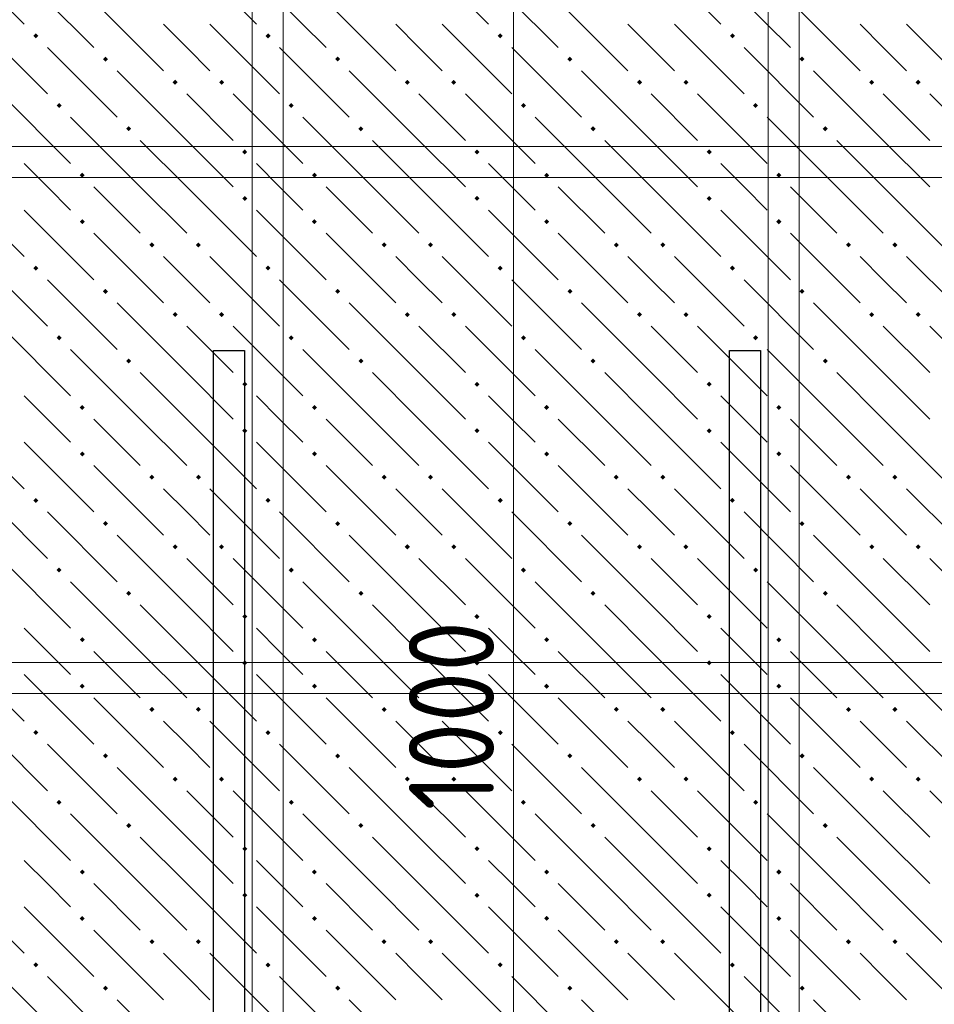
# Model space of a CAD drawing. Header units: millimetres. Extents: x 0 to 42000, y 0 to 29700.
# Tile 36 of 64: x 8148 to 10511, y 22272 to 24815. Entities that reach past the tile are written whole.
import ezdxf

# ---------------------------------------------------------------- set-up
doc = ezdxf.new("R2010")
doc.units = ezdxf.units.MM
for name, color, linetype, lineweight in [('ЖБ Перекрытие верхний уровень', 7, 'Continuous', 18), ('Обрамление П-обр. равн.', 7, 'Continuous', 25), ('Размерная линия_ общее', 7, 'Continuous', 13), ('Фоновоя арматура Х1', 7, 'Continuous', 25)]:
    doc.layers.add(name, color=color, linetype=linetype, lineweight=lineweight)
doc.styles.add('ISOCPEUR', font='txt')

msp = doc.modelspace()

# ---------------------------------------------------------------- hatches: boundary and pattern name
at = {"layer": 'ЖБ Перекрытие верхний уровень', "linetype": 'Continuous', "lineweight": 18, "transparency": 33554687}
for points in [[(8182.8, 24773.5), (8189.3, 24780), (8195.8, 24773.5), (8189.3, 24767)], [(8782.8, 24773.5), (8789.3, 24780), (8795.8, 24773.5), (8789.3, 24767)], [(9382.8, 24773.5), (9389.3, 24780), (9395.8, 24773.5), (9389.3, 24767)], [(9982.8, 24773.5), (9989.3, 24780), (9995.8, 24773.5), (9989.3, 24767)], [(8362.8, 24713.5), (8369.3, 24720), (8375.8, 24713.5), (8369.3, 24707)], [(8962.8, 24713.5), (8969.3, 24720), (8975.8, 24713.5), (8969.3, 24707)], [(9562.8, 24713.5), (9569.3, 24720), (9575.8, 24713.5), (9569.3, 24707)], [(10162.8, 24713.5), (10169.3, 24720), (10175.8, 24713.5), (10169.3, 24707)], [(8542.8, 24653.5), (8549.3, 24660), (8555.8, 24653.5), (8549.3, 24647)], [(8662.8, 24653.5), (8669.3, 24660), (8675.8, 24653.5), (8669.3, 24647)], [(9142.8, 24653.5), (9149.3, 24660), (9155.8, 24653.5), (9149.3, 24647)], [(9262.8, 24653.5), (9269.3, 24660), (9275.8, 24653.5), (9269.3, 24647)], [(9742.8, 24653.5), (9749.3, 24660), (9755.8, 24653.5), (9749.3, 24647)], [(9862.8, 24653.5), (9869.3, 24660), (9875.8, 24653.5), (9869.3, 24647)], [(10342.8, 24653.5), (10349.3, 24660), (10355.8, 24653.5), (10349.3, 24647)], [(10462.8, 24653.5), (10469.3, 24660), (10475.8, 24653.5), (10469.3, 24647)], [(8242.8, 24593.5), (8249.3, 24600), (8255.8, 24593.5), (8249.3, 24587)], [(8842.8, 24593.5), (8849.3, 24600), (8855.8, 24593.5), (8849.3, 24587)], [(9442.8, 24593.5), (9449.3, 24600), (9455.8, 24593.5), (9449.3, 24587)], [(10042.8, 24593.5), (10049.3, 24600), (10055.8, 24593.5), (10049.3, 24587)], [(8422.8, 24533.5), (8429.3, 24540), (8435.8, 24533.5), (8429.3, 24527)], [(9022.8, 24533.5), (9029.3, 24540), (9035.8, 24533.5), (9029.3, 24527)], [(9622.8, 24533.5), (9629.3, 24540), (9635.8, 24533.5), (9629.3, 24527)], [(10222.8, 24533.5), (10229.3, 24540), (10235.8, 24533.5), (10229.3, 24527)], [(8722.8, 24473.5), (8729.3, 24480), (8735.8, 24473.5), (8729.3, 24467)], [(9322.8, 24473.5), (9329.3, 24480), (9335.8, 24473.5), (9329.3, 24467)], [(9922.8, 24473.5), (9929.3, 24480), (9935.8, 24473.5), (9929.3, 24467)], [(8302.8, 24413.5), (8309.3, 24420), (8315.8, 24413.5), (8309.3, 24407)], [(8902.8, 24413.5), (8909.3, 24420), (8915.8, 24413.5), (8909.3, 24407)], [(9502.8, 24413.5), (9509.3, 24420), (9515.8, 24413.5), (9509.3, 24407)], [(10102.8, 24413.5), (10109.3, 24420), (10115.8, 24413.5), (10109.3, 24407)], [(8722.8, 24353.5), (8729.3, 24360), (8735.8, 24353.5), (8729.3, 24347)], [(9322.8, 24353.5), (9329.3, 24360), (9335.8, 24353.5), (9329.3, 24347)], [(9922.8, 24353.5), (9929.3, 24360), (9935.8, 24353.5), (9929.3, 24347)], [(8302.8, 24293.5), (8309.3, 24300), (8315.8, 24293.5), (8309.3, 24287)], [(8902.8, 24293.5), (8909.3, 24300), (8915.8, 24293.5), (8909.3, 24287)], [(9502.8, 24293.5), (9509.3, 24300), (9515.8, 24293.5), (9509.3, 24287)], [(10102.8, 24293.5), (10109.3, 24300), (10115.8, 24293.5), (10109.3, 24287)], [(8482.8, 24233.5), (8489.3, 24240), (8495.8, 24233.5), (8489.3, 24227)], [(8602.8, 24233.5), (8609.3, 24240), (8615.8, 24233.5), (8609.3, 24227)], [(9082.8, 24233.5), (9089.3, 24240), (9095.8, 24233.5), (9089.3, 24227)], [(9202.8, 24233.5), (9209.3, 24240), (9215.8, 24233.5), (9209.3, 24227)], [(9682.8, 24233.5), (9689.3, 24240), (9695.8, 24233.5), (9689.3, 24227)], [(9802.8, 24233.5), (9809.3, 24240), (9815.8, 24233.5), (9809.3, 24227)], [(10282.8, 24233.5), (10289.3, 24240), (10295.8, 24233.5), (10289.3, 24227)], [(10402.8, 24233.5), (10409.3, 24240), (10415.8, 24233.5), (10409.3, 24227)], [(8182.8, 24173.5), (8189.3, 24180), (8195.8, 24173.5), (8189.3, 24167)], [(8782.8, 24173.5), (8789.3, 24180), (8795.8, 24173.5), (8789.3, 24167)], [(9382.8, 24173.5), (9389.3, 24180), (9395.8, 24173.5), (9389.3, 24167)], [(9982.8, 24173.5), (9989.3, 24180), (9995.8, 24173.5), (9989.3, 24167)], [(8362.8, 24113.5), (8369.3, 24120), (8375.8, 24113.5), (8369.3, 24107)], [(8962.8, 24113.5), (8969.3, 24120), (8975.8, 24113.5), (8969.3, 24107)], [(9562.8, 24113.5), (9569.3, 24120), (9575.8, 24113.5), (9569.3, 24107)], [(10162.8, 24113.5), (10169.3, 24120), (10175.8, 24113.5), (10169.3, 24107)], [(8542.8, 24053.5), (8549.3, 24060), (8555.8, 24053.5), (8549.3, 24047)], [(8662.8, 24053.5), (8669.3, 24060), (8675.8, 24053.5), (8669.3, 24047)], [(9142.8, 24053.5), (9149.3, 24060), (9155.8, 24053.5), (9149.3, 24047)], [(9262.8, 24053.5), (9269.3, 24060), (9275.8, 24053.5), (9269.3, 24047)], [(9742.8, 24053.5), (9749.3, 24060), (9755.8, 24053.5), (9749.3, 24047)], [(9862.8, 24053.5), (9869.3, 24060), (9875.8, 24053.5), (9869.3, 24047)], [(10342.8, 24053.5), (10349.3, 24060), (10355.8, 24053.5), (10349.3, 24047)], [(10462.8, 24053.5), (10469.3, 24060), (10475.8, 24053.5), (10469.3, 24047)], [(8242.8, 23993.5), (8249.3, 24000), (8255.8, 23993.5), (8249.3, 23987)], [(8842.8, 23993.5), (8849.3, 24000), (8855.8, 23993.5), (8849.3, 23987)], [(9442.8, 23993.5), (9449.3, 24000), (9455.8, 23993.5), (9449.3, 23987)], [(10042.8, 23993.5), (10049.3, 24000), (10055.8, 23993.5), (10049.3, 23987)], [(8422.8, 23933.5), (8429.3, 23940), (8435.8, 23933.5), (8429.3, 23927)], [(9022.8, 23933.5), (9029.3, 23940), (9035.8, 23933.5), (9029.3, 23927)], [(9622.8, 23933.5), (9629.3, 23940), (9635.8, 23933.5), (9629.3, 23927)], [(10222.8, 23933.5), (10229.3, 23940), (10235.8, 23933.5), (10229.3, 23927)], [(8722.8, 23873.5), (8729.3, 23880), (8735.8, 23873.5), (8729.3, 23867)], [(9322.8, 23873.5), (9329.3, 23880), (9335.8, 23873.5), (9329.3, 23867)], [(9922.8, 23873.5), (9929.3, 23880), (9935.8, 23873.5), (9929.3, 23867)], [(8302.8, 23813.5), (8309.3, 23820), (8315.8, 23813.5), (8309.3, 23807)], [(8902.8, 23813.5), (8909.3, 23820), (8915.8, 23813.5), (8909.3, 23807)], [(9502.8, 23813.5), (9509.3, 23820), (9515.8, 23813.5), (9509.3, 23807)], [(10102.8, 23813.5), (10109.3, 23820), (10115.8, 23813.5), (10109.3, 23807)], [(8722.8, 23753.5), (8729.3, 23760), (8735.8, 23753.5), (8729.3, 23747)], [(9322.8, 23753.5), (9329.3, 23760), (9335.8, 23753.5), (9329.3, 23747)], [(9922.8, 23753.5), (9929.3, 23760), (9935.8, 23753.5), (9929.3, 23747)], [(8302.8, 23693.5), (8309.3, 23700), (8315.8, 23693.5), (8309.3, 23687)], [(8902.8, 23693.5), (8909.3, 23700), (8915.8, 23693.5), (8909.3, 23687)], [(9502.8, 23693.5), (9509.3, 23700), (9515.8, 23693.5), (9509.3, 23687)], [(10102.8, 23693.5), (10109.3, 23700), (10115.8, 23693.5), (10109.3, 23687)], [(8482.8, 23633.5), (8489.3, 23640), (8495.8, 23633.5), (8489.3, 23627)], [(8602.8, 23633.5), (8609.3, 23640), (8615.8, 23633.5), (8609.3, 23627)], [(9082.8, 23633.5), (9089.3, 23640), (9095.8, 23633.5), (9089.3, 23627)], [(9202.8, 23633.5), (9209.3, 23640), (9215.8, 23633.5), (9209.3, 23627)], [(9682.8, 23633.5), (9689.3, 23640), (9695.8, 23633.5), (9689.3, 23627)], [(9802.8, 23633.5), (9809.3, 23640), (9815.8, 23633.5), (9809.3, 23627)], [(10282.8, 23633.5), (10289.3, 23640), (10295.8, 23633.5), (10289.3, 23627)], [(10402.8, 23633.5), (10409.3, 23640), (10415.8, 23633.5), (10409.3, 23627)], [(8182.8, 23573.5), (8189.3, 23580), (8195.8, 23573.5), (8189.3, 23567)], [(8782.8, 23573.5), (8789.3, 23580), (8795.8, 23573.5), (8789.3, 23567)], [(9382.8, 23573.5), (9389.3, 23580), (9395.8, 23573.5), (9389.3, 23567)], [(9982.8, 23573.5), (9989.3, 23580), (9995.8, 23573.5), (9989.3, 23567)], [(8362.8, 23513.5), (8369.3, 23520), (8375.8, 23513.5), (8369.3, 23507)], [(8962.8, 23513.5), (8969.3, 23520), (8975.8, 23513.5), (8969.3, 23507)], [(9562.8, 23513.5), (9569.3, 23520), (9575.8, 23513.5), (9569.3, 23507)], [(10162.8, 23513.5), (10169.3, 23520), (10175.8, 23513.5), (10169.3, 23507)], [(8542.8, 23453.5), (8549.3, 23460), (8555.8, 23453.5), (8549.3, 23447)], [(8662.8, 23453.5), (8669.3, 23460), (8675.8, 23453.5), (8669.3, 23447)], [(9142.8, 23453.5), (9149.3, 23460), (9155.8, 23453.5), (9149.3, 23447)], [(9262.8, 23453.5), (9269.3, 23460), (9275.8, 23453.5), (9269.3, 23447)], [(9742.8, 23453.5), (9749.3, 23460), (9755.8, 23453.5), (9749.3, 23447)], [(9862.8, 23453.5), (9869.3, 23460), (9875.8, 23453.5), (9869.3, 23447)], [(10342.8, 23453.5), (10349.3, 23460), (10355.8, 23453.5), (10349.3, 23447)], [(10462.8, 23453.5), (10469.3, 23460), (10475.8, 23453.5), (10469.3, 23447)], [(8242.8, 23393.5), (8249.3, 23400), (8255.8, 23393.5), (8249.3, 23387)], [(8842.8, 23393.5), (8849.3, 23400), (8855.8, 23393.5), (8849.3, 23387)], [(9442.8, 23393.5), (9449.3, 23400), (9455.8, 23393.5), (9449.3, 23387)], [(10042.8, 23393.5), (10049.3, 23400), (10055.8, 23393.5), (10049.3, 23387)], [(8422.8, 23333.5), (8429.3, 23340), (8435.8, 23333.5), (8429.3, 23327)], [(9022.8, 23333.5), (9029.3, 23340), (9035.8, 23333.5), (9029.3, 23327)], [(9622.8, 23333.5), (9629.3, 23340), (9635.8, 23333.5), (9629.3, 23327)], [(10222.8, 23333.5), (10229.3, 23340), (10235.8, 23333.5), (10229.3, 23327)], [(8722.8, 23273.5), (8729.3, 23280), (8735.8, 23273.5), (8729.3, 23267)], [(9322.8, 23273.5), (9329.3, 23280), (9335.8, 23273.5), (9329.3, 23267)], [(9922.8, 23273.5), (9929.3, 23280), (9935.8, 23273.5), (9929.3, 23267)], [(8302.8, 23213.5), (8309.3, 23220), (8315.8, 23213.5), (8309.3, 23207)], [(8902.8, 23213.5), (8909.3, 23220), (8915.8, 23213.5), (8909.3, 23207)], [(9502.8, 23213.5), (9509.3, 23220), (9515.8, 23213.5), (9509.3, 23207)], [(10102.8, 23213.5), (10109.3, 23220), (10115.8, 23213.5), (10109.3, 23207)], [(8722.8, 23153.5), (8729.3, 23160), (8735.8, 23153.5), (8729.3, 23147)], [(9322.8, 23153.5), (9329.3, 23160), (9335.8, 23153.5), (9329.3, 23147)], [(9922.8, 23153.5), (9929.3, 23160), (9935.8, 23153.5), (9929.3, 23147)], [(8302.8, 23093.5), (8309.3, 23100), (8315.8, 23093.5), (8309.3, 23087)], [(8902.8, 23093.5), (8909.3, 23100), (8915.8, 23093.5), (8909.3, 23087)], [(9502.8, 23093.5), (9509.3, 23100), (9515.8, 23093.5), (9509.3, 23087)], [(10102.8, 23093.5), (10109.3, 23100), (10115.8, 23093.5), (10109.3, 23087)], [(8482.8, 23033.5), (8489.3, 23040), (8495.8, 23033.5), (8489.3, 23027)], [(8602.8, 23033.5), (8609.3, 23040), (8615.8, 23033.5), (8609.3, 23027)], [(9082.8, 23033.5), (9089.3, 23040), (9095.8, 23033.5), (9089.3, 23027)], [(9202.8, 23033.5), (9209.3, 23040), (9215.8, 23033.5), (9209.3, 23027)], [(9682.8, 23033.5), (9689.3, 23040), (9695.8, 23033.5), (9689.3, 23027)], [(9802.8, 23033.5), (9809.3, 23040), (9815.8, 23033.5), (9809.3, 23027)], [(10282.8, 23033.5), (10289.3, 23040), (10295.8, 23033.5), (10289.3, 23027)], [(10402.8, 23033.5), (10409.3, 23040), (10415.8, 23033.5), (10409.3, 23027)], [(8182.8, 22973.5), (8189.3, 22980), (8195.8, 22973.5), (8189.3, 22967)], [(8782.8, 22973.5), (8789.3, 22980), (8795.8, 22973.5), (8789.3, 22967)], [(9382.8, 22973.5), (9389.3, 22980), (9395.8, 22973.5), (9389.3, 22967)], [(9982.8, 22973.5), (9989.3, 22980), (9995.8, 22973.5), (9989.3, 22967)], [(8362.8, 22913.5), (8369.3, 22920), (8375.8, 22913.5), (8369.3, 22907)], [(8962.8, 22913.5), (8969.3, 22920), (8975.8, 22913.5), (8969.3, 22907)], [(9562.8, 22913.5), (9569.3, 22920), (9575.8, 22913.5), (9569.3, 22907)], [(10162.8, 22913.5), (10169.3, 22920), (10175.8, 22913.5), (10169.3, 22907)], [(8542.8, 22853.5), (8549.3, 22860), (8555.8, 22853.5), (8549.3, 22847)], [(8662.8, 22853.5), (8669.3, 22860), (8675.8, 22853.5), (8669.3, 22847)], [(9142.8, 22853.5), (9149.3, 22860), (9155.8, 22853.5), (9149.3, 22847)], [(9262.8, 22853.5), (9269.3, 22860), (9275.8, 22853.5), (9269.3, 22847)], [(9742.8, 22853.5), (9749.3, 22860), (9755.8, 22853.5), (9749.3, 22847)], [(9862.8, 22853.5), (9869.3, 22860), (9875.8, 22853.5), (9869.3, 22847)], [(10342.8, 22853.5), (10349.3, 22860), (10355.8, 22853.5), (10349.3, 22847)], [(10462.8, 22853.5), (10469.3, 22860), (10475.8, 22853.5), (10469.3, 22847)], [(8242.8, 22793.5), (8249.3, 22800), (8255.8, 22793.5), (8249.3, 22787)], [(8842.8, 22793.5), (8849.3, 22800), (8855.8, 22793.5), (8849.3, 22787)], [(9442.8, 22793.5), (9449.3, 22800), (9455.8, 22793.5), (9449.3, 22787)], [(10042.8, 22793.5), (10049.3, 22800), (10055.8, 22793.5), (10049.3, 22787)], [(8422.8, 22733.5), (8429.3, 22740), (8435.8, 22733.5), (8429.3, 22727)], [(9022.8, 22733.5), (9029.3, 22740), (9035.8, 22733.5), (9029.3, 22727)], [(9622.8, 22733.5), (9629.3, 22740), (9635.8, 22733.5), (9629.3, 22727)], [(10222.8, 22733.5), (10229.3, 22740), (10235.8, 22733.5), (10229.3, 22727)], [(8722.8, 22673.5), (8729.3, 22680), (8735.8, 22673.5), (8729.3, 22667)], [(9322.8, 22673.5), (9329.3, 22680), (9335.8, 22673.5), (9329.3, 22667)], [(9922.8, 22673.5), (9929.3, 22680), (9935.8, 22673.5), (9929.3, 22667)], [(8302.8, 22613.5), (8309.3, 22620), (8315.8, 22613.5), (8309.3, 22607)], [(8902.8, 22613.5), (8909.3, 22620), (8915.8, 22613.5), (8909.3, 22607)], [(9502.8, 22613.5), (9509.3, 22620), (9515.8, 22613.5), (9509.3, 22607)], [(10102.8, 22613.5), (10109.3, 22620), (10115.8, 22613.5), (10109.3, 22607)], [(8722.8, 22553.5), (8729.3, 22560), (8735.8, 22553.5), (8729.3, 22547)], [(9322.8, 22553.5), (9329.3, 22560), (9335.8, 22553.5), (9329.3, 22547)], [(9922.8, 22553.5), (9929.3, 22560), (9935.8, 22553.5), (9929.3, 22547)], [(8302.8, 22493.5), (8309.3, 22500), (8315.8, 22493.5), (8309.3, 22487)], [(8902.8, 22493.5), (8909.3, 22500), (8915.8, 22493.5), (8909.3, 22487)], [(9502.8, 22493.5), (9509.3, 22500), (9515.8, 22493.5), (9509.3, 22487)], [(10102.8, 22493.5), (10109.3, 22500), (10115.8, 22493.5), (10109.3, 22487)], [(8482.8, 22433.5), (8489.3, 22440), (8495.8, 22433.5), (8489.3, 22427)], [(8602.8, 22433.5), (8609.3, 22440), (8615.8, 22433.5), (8609.3, 22427)], [(9082.8, 22433.5), (9089.3, 22440), (9095.8, 22433.5), (9089.3, 22427)], [(9202.8, 22433.5), (9209.3, 22440), (9215.8, 22433.5), (9209.3, 22427)], [(9682.8, 22433.5), (9689.3, 22440), (9695.8, 22433.5), (9689.3, 22427)], [(9802.8, 22433.5), (9809.3, 22440), (9815.8, 22433.5), (9809.3, 22427)], [(10282.8, 22433.5), (10289.3, 22440), (10295.8, 22433.5), (10289.3, 22427)], [(10402.8, 22433.5), (10409.3, 22440), (10415.8, 22433.5), (10409.3, 22427)], [(8182.8, 22373.5), (8189.3, 22380), (8195.8, 22373.5), (8189.3, 22367)], [(8782.8, 22373.5), (8789.3, 22380), (8795.8, 22373.5), (8789.3, 22367)], [(9382.8, 22373.5), (9389.3, 22380), (9395.8, 22373.5), (9389.3, 22367)], [(9982.8, 22373.5), (9989.3, 22380), (9995.8, 22373.5), (9989.3, 22367)], [(8362.8, 22313.5), (8369.3, 22320), (8375.8, 22313.5), (8369.3, 22307)], [(8962.8, 22313.5), (8969.3, 22320), (8975.8, 22313.5), (8969.3, 22307)], [(9562.8, 22313.5), (9569.3, 22320), (9575.8, 22313.5), (9569.3, 22307)], [(10162.8, 22313.5), (10169.3, 22320), (10175.8, 22313.5), (10169.3, 22307)]]:
    msp.add_hatch(color=7, dxfattribs=at).paths.add_polyline_path(points, flags=16)

# ---------------------------------------------------------------- linework, layer by layer
at = {"layer": 'ЖБ Перекрытие верхний уровень', "color": 9, "linetype": 'Continuous', "lineweight": 18, "true_color": 0xc7c7c7, "transparency": 33554687}
for p, q in [((7979.3, 24983.5), (8159.3, 24803.5)), ((8579.3, 24983.5), (8759.3, 24803.5)), ((9179.3, 24983.5), (9359.3, 24803.5)), ((9779.3, 24983.5), (9959.3, 24803.5)), ((8159.3, 24923.5), (8339.3, 24743.5)), ((8759.3, 24923.5), (8939.3, 24743.5)), ((9359.3, 24923.5), (9539.3, 24743.5)), ((9959.3, 24923.5), (10139.3, 24743.5)), ((8339.3, 24863.5), (8519.3, 24683.5)), ((8939.3, 24863.5), (9119.3, 24683.5)), ((9539.3, 24863.5), (9719.3, 24683.5)), ((10139.3, 24863.5), (10319.3, 24683.5)), ((8039.3, 24803.5), (8219.3, 24623.5)), ((8579.3, 24743.5), (8519.3, 24803.5)), ((8639.3, 24803.5), (8819.3, 24623.5)), ((9179.3, 24743.5), (9119.3, 24803.5)), ((9239.3, 24803.5), (9419.3, 24623.5)), ((9779.3, 24743.5), (9719.3, 24803.5)), ((9839.3, 24803.5), (10019.3, 24623.5)), ((10379.3, 24743.5), (10319.3, 24803.5)), ((10439.3, 24803.5), (10619.3, 24623.5)), ((8219.3, 24743.5), (8399.3, 24563.5)), ((8639.3, 24683.5), (8579.3, 24743.5)), ((8819.3, 24743.5), (8999.3, 24563.5)), ((9239.3, 24683.5), (9179.3, 24743.5)), ((9419.3, 24743.5), (9599.3, 24563.5)), ((9839.3, 24683.5), (9779.3, 24743.5)), ((10019.3, 24743.5), (10199.3, 24563.5)), ((10439.3, 24683.5), (10379.3, 24743.5)), ((8579.3, 24503.5), (8399.3, 24683.5)), ((9179.3, 24503.5), (8999.3, 24683.5)), ((9779.3, 24503.5), (9599.3, 24683.5)), ((10379.3, 24503.5), (10199.3, 24683.5)), ((8099.3, 24623.5), (8279.3, 24443.5)), ((8579.3, 24623.5), (8699.3, 24503.5)), ((8699.3, 24623.5), (8879.3, 24443.5)), ((9179.3, 24623.5), (9299.3, 24503.5)), ((9299.3, 24623.5), (9479.3, 24443.5)), ((9779.3, 24623.5), (9899.3, 24503.5)), ((9899.3, 24623.5), (10079.3, 24443.5)), ((10379.3, 24623.5), (10499.3, 24503.5)), ((10499.3, 24623.5), (10679.3, 24443.5)), ((8459.3, 24383.5), (8279.3, 24563.5)), ((9059.3, 24383.5), (8879.3, 24563.5)), ((9659.3, 24383.5), (9479.3, 24563.5)), ((10259.3, 24383.5), (10079.3, 24563.5)), ((8459.3, 24503.5), (8579.3, 24383.5)), ((8579.3, 24503.5), (8699.3, 24383.5)), ((9059.3, 24503.5), (9179.3, 24383.5)), ((9179.3, 24503.5), (9299.3, 24383.5)), ((9659.3, 24503.5), (9779.3, 24383.5)), ((9779.3, 24503.5), (9899.3, 24383.5)), ((10259.3, 24503.5), (10379.3, 24383.5)), ((10379.3, 24503.5), (10499.3, 24383.5)), ((8219.3, 24383.5), (8159.3, 24443.5)), ((8819.3, 24383.5), (8759.3, 24443.5)), ((9419.3, 24383.5), (9359.3, 24443.5)), ((10019.3, 24383.5), (9959.3, 24443.5)), ((7979.3, 24383.5), (8159.3, 24203.5)), ((8279.3, 24323.5), (8219.3, 24383.5)), ((8339.3, 24383.5), (8459.3, 24263.5)), ((8459.3, 24383.5), (8579.3, 24263.5)), ((8579.3, 24383.5), (8759.3, 24203.5)), ((8879.3, 24323.5), (8819.3, 24383.5)), ((8939.3, 24383.5), (9059.3, 24263.5)), ((9059.3, 24383.5), (9179.3, 24263.5)), ((9179.3, 24383.5), (9359.3, 24203.5)), ((9479.3, 24323.5), (9419.3, 24383.5)), ((9539.3, 24383.5), (9659.3, 24263.5)), ((9659.3, 24383.5), (9779.3, 24263.5)), ((9779.3, 24383.5), (9959.3, 24203.5)), ((10079.3, 24323.5), (10019.3, 24383.5)), ((10139.3, 24383.5), (10259.3, 24263.5)), ((10259.3, 24383.5), (10379.3, 24263.5)), ((10379.3, 24383.5), (10559.3, 24203.5)), ((8159.3, 24323.5), (8339.3, 24143.5)), ((8759.3, 24323.5), (8939.3, 24143.5)), ((9359.3, 24323.5), (9539.3, 24143.5)), ((9959.3, 24323.5), (10139.3, 24143.5)), ((8339.3, 24263.5), (8519.3, 24083.5)), ((8939.3, 24263.5), (9119.3, 24083.5)), ((9539.3, 24263.5), (9719.3, 24083.5)), ((10139.3, 24263.5), (10319.3, 24083.5)), ((8039.3, 24203.5), (8219.3, 24023.5)), ((8579.3, 24143.5), (8519.3, 24203.5)), ((8639.3, 24203.5), (8819.3, 24023.5)), ((9179.3, 24143.5), (9119.3, 24203.5)), ((9239.3, 24203.5), (9419.3, 24023.5)), ((9779.3, 24143.5), (9719.3, 24203.5)), ((9839.3, 24203.5), (10019.3, 24023.5)), ((10379.3, 24143.5), (10319.3, 24203.5)), ((10439.3, 24203.5), (10619.3, 24023.5)), ((8219.3, 24143.5), (8399.3, 23963.5)), ((8639.3, 24083.5), (8579.3, 24143.5)), ((8819.3, 24143.5), (8999.3, 23963.5)), ((9239.3, 24083.5), (9179.3, 24143.5)), ((9419.3, 24143.5), (9599.3, 23963.5)), ((9839.3, 24083.5), (9779.3, 24143.5)), ((10019.3, 24143.5), (10199.3, 23963.5)), ((10439.3, 24083.5), (10379.3, 24143.5)), ((8579.3, 23903.5), (8399.3, 24083.5)), ((9179.3, 23903.5), (8999.3, 24083.5)), ((9779.3, 23903.5), (9599.3, 24083.5)), ((10379.3, 23903.5), (10199.3, 24083.5)), ((8099.3, 24023.5), (8279.3, 23843.5)), ((8579.3, 24023.5), (8699.3, 23903.5)), ((8699.3, 24023.5), (8879.3, 23843.5)), ((9179.3, 24023.5), (9299.3, 23903.5)), ((9299.3, 24023.5), (9479.3, 23843.5)), ((9779.3, 24023.5), (9899.3, 23903.5)), ((9899.3, 24023.5), (10079.3, 23843.5)), ((10379.3, 24023.5), (10499.3, 23903.5)), ((10499.3, 24023.5), (10679.3, 23843.5)), ((8459.3, 23783.5), (8279.3, 23963.5)), ((9059.3, 23783.5), (8879.3, 23963.5)), ((9659.3, 23783.5), (9479.3, 23963.5)), ((10259.3, 23783.5), (10079.3, 23963.5)), ((8459.3, 23903.5), (8579.3, 23783.5)), ((8579.3, 23903.5), (8699.3, 23783.5)), ((9059.3, 23903.5), (9179.3, 23783.5)), ((9179.3, 23903.5), (9299.3, 23783.5)), ((9659.3, 23903.5), (9779.3, 23783.5)), ((9779.3, 23903.5), (9899.3, 23783.5)), ((10259.3, 23903.5), (10379.3, 23783.5)), ((10379.3, 23903.5), (10499.3, 23783.5)), ((8219.3, 23783.5), (8159.3, 23843.5)), ((8819.3, 23783.5), (8759.3, 23843.5)), ((9419.3, 23783.5), (9359.3, 23843.5)), ((10019.3, 23783.5), (9959.3, 23843.5)), ((7979.3, 23783.5), (8159.3, 23603.5)), ((8279.3, 23723.5), (8219.3, 23783.5)), ((8339.3, 23783.5), (8459.3, 23663.5)), ((8459.3, 23783.5), (8579.3, 23663.5)), ((8579.3, 23783.5), (8759.3, 23603.5)), ((8879.3, 23723.5), (8819.3, 23783.5)), ((8939.3, 23783.5), (9059.3, 23663.5)), ((9059.3, 23783.5), (9179.3, 23663.5)), ((9179.3, 23783.5), (9359.3, 23603.5)), ((9479.3, 23723.5), (9419.3, 23783.5)), ((9539.3, 23783.5), (9659.3, 23663.5)), ((9659.3, 23783.5), (9779.3, 23663.5)), ((9779.3, 23783.5), (9959.3, 23603.5)), ((10079.3, 23723.5), (10019.3, 23783.5)), ((10139.3, 23783.5), (10259.3, 23663.5)), ((10259.3, 23783.5), (10379.3, 23663.5)), ((10379.3, 23783.5), (10559.3, 23603.5)), ((8159.3, 23723.5), (8339.3, 23543.5)), ((8759.3, 23723.5), (8939.3, 23543.5)), ((9359.3, 23723.5), (9539.3, 23543.5)), ((9959.3, 23723.5), (10139.3, 23543.5)), ((8339.3, 23663.5), (8519.3, 23483.5)), ((8939.3, 23663.5), (9119.3, 23483.5)), ((9539.3, 23663.5), (9719.3, 23483.5)), ((10139.3, 23663.5), (10319.3, 23483.5)), ((8039.3, 23603.5), (8219.3, 23423.5)), ((8579.3, 23543.5), (8519.3, 23603.5)), ((8639.3, 23603.5), (8819.3, 23423.5)), ((9179.3, 23543.5), (9119.3, 23603.5)), ((9239.3, 23603.5), (9419.3, 23423.5)), ((9779.3, 23543.5), (9719.3, 23603.5)), ((9839.3, 23603.5), (10019.3, 23423.5)), ((10379.3, 23543.5), (10319.3, 23603.5)), ((10439.3, 23603.5), (10619.3, 23423.5)), ((8219.3, 23543.5), (8399.3, 23363.5)), ((8639.3, 23483.5), (8579.3, 23543.5)), ((8819.3, 23543.5), (8999.3, 23363.5)), ((9239.3, 23483.5), (9179.3, 23543.5)), ((9419.3, 23543.5), (9599.3, 23363.5)), ((9839.3, 23483.5), (9779.3, 23543.5)), ((10019.3, 23543.5), (10199.3, 23363.5)), ((10439.3, 23483.5), (10379.3, 23543.5)), ((8579.3, 23303.5), (8399.3, 23483.5)), ((9179.3, 23303.5), (8999.3, 23483.5)), ((9779.3, 23303.5), (9599.3, 23483.5)), ((10379.3, 23303.5), (10199.3, 23483.5)), ((8099.3, 23423.5), (8279.3, 23243.5)), ((8579.3, 23423.5), (8699.3, 23303.5)), ((8699.3, 23423.5), (8879.3, 23243.5)), ((9179.3, 23423.5), (9299.3, 23303.5)), ((9299.3, 23423.5), (9479.3, 23243.5)), ((9779.3, 23423.5), (9899.3, 23303.5)), ((9899.3, 23423.5), (10079.3, 23243.5)), ((10379.3, 23423.5), (10499.3, 23303.5)), ((10499.3, 23423.5), (10679.3, 23243.5)), ((8459.3, 23183.5), (8279.3, 23363.5)), ((9059.3, 23183.5), (8879.3, 23363.5)), ((9659.3, 23183.5), (9479.3, 23363.5)), ((10259.3, 23183.5), (10079.3, 23363.5)), ((8459.3, 23303.5), (8579.3, 23183.5)), ((8579.3, 23303.5), (8699.3, 23183.5)), ((9059.3, 23303.5), (9179.3, 23183.5)), ((9179.3, 23303.5), (9299.3, 23183.5)), ((9659.3, 23303.5), (9779.3, 23183.5)), ((9779.3, 23303.5), (9899.3, 23183.5)), ((10259.3, 23303.5), (10379.3, 23183.5)), ((10379.3, 23303.5), (10499.3, 23183.5)), ((8219.3, 23183.5), (8159.3, 23243.5)), ((8819.3, 23183.5), (8759.3, 23243.5)), ((9419.3, 23183.5), (9359.3, 23243.5)), ((10019.3, 23183.5), (9959.3, 23243.5)), ((7979.3, 23183.5), (8159.3, 23003.5)), ((8279.3, 23123.5), (8219.3, 23183.5)), ((8339.3, 23183.5), (8459.3, 23063.5)), ((8459.3, 23183.5), (8579.3, 23063.5)), ((8579.3, 23183.5), (8759.3, 23003.5)), ((8879.3, 23123.5), (8819.3, 23183.5)), ((8939.3, 23183.5), (9059.3, 23063.5)), ((9059.3, 23183.5), (9179.3, 23063.5)), ((9179.3, 23183.5), (9359.3, 23003.5)), ((9479.3, 23123.5), (9419.3, 23183.5)), ((9539.3, 23183.5), (9659.3, 23063.5)), ((9659.3, 23183.5), (9779.3, 23063.5)), ((9779.3, 23183.5), (9959.3, 23003.5)), ((10079.3, 23123.5), (10019.3, 23183.5)), ((10139.3, 23183.5), (10259.3, 23063.5)), ((10259.3, 23183.5), (10379.3, 23063.5)), ((10379.3, 23183.5), (10559.3, 23003.5)), ((8159.3, 23123.5), (8339.3, 22943.5)), ((8759.3, 23123.5), (8939.3, 22943.5)), ((9359.3, 23123.5), (9539.3, 22943.5)), ((9959.3, 23123.5), (10139.3, 22943.5)), ((8339.3, 23063.5), (8519.3, 22883.5)), ((8939.3, 23063.5), (9119.3, 22883.5)), ((9539.3, 23063.5), (9719.3, 22883.5)), ((10139.3, 23063.5), (10319.3, 22883.5)), ((8039.3, 23003.5), (8219.3, 22823.5)), ((8579.3, 22943.5), (8519.3, 23003.5)), ((8639.3, 23003.5), (8819.3, 22823.5)), ((9179.3, 22943.5), (9119.3, 23003.5)), ((9239.3, 23003.5), (9419.3, 22823.5)), ((9779.3, 22943.5), (9719.3, 23003.5)), ((9839.3, 23003.5), (10019.3, 22823.5)), ((10379.3, 22943.5), (10319.3, 23003.5)), ((10439.3, 23003.5), (10619.3, 22823.5)), ((8219.3, 22943.5), (8399.3, 22763.5)), ((8639.3, 22883.5), (8579.3, 22943.5)), ((8819.3, 22943.5), (8999.3, 22763.5)), ((9239.3, 22883.5), (9179.3, 22943.5)), ((9419.3, 22943.5), (9599.3, 22763.5)), ((9839.3, 22883.5), (9779.3, 22943.5)), ((10019.3, 22943.5), (10199.3, 22763.5)), ((10439.3, 22883.5), (10379.3, 22943.5)), ((8579.3, 22703.5), (8399.3, 22883.5)), ((9179.3, 22703.5), (8999.3, 22883.5)), ((9779.3, 22703.5), (9599.3, 22883.5)), ((10379.3, 22703.5), (10199.3, 22883.5)), ((8099.3, 22823.5), (8279.3, 22643.5)), ((8579.3, 22823.5), (8699.3, 22703.5)), ((8699.3, 22823.5), (8879.3, 22643.5)), ((9179.3, 22823.5), (9299.3, 22703.5)), ((9299.3, 22823.5), (9479.3, 22643.5)), ((9779.3, 22823.5), (9899.3, 22703.5)), ((9899.3, 22823.5), (10079.3, 22643.5)), ((10379.3, 22823.5), (10499.3, 22703.5)), ((10499.3, 22823.5), (10679.3, 22643.5)), ((8459.3, 22583.5), (8279.3, 22763.5)), ((9059.3, 22583.5), (8879.3, 22763.5)), ((9659.3, 22583.5), (9479.3, 22763.5)), ((10259.3, 22583.5), (10079.3, 22763.5)), ((8459.3, 22703.5), (8579.3, 22583.5)), ((8579.3, 22703.5), (8699.3, 22583.5)), ((9059.3, 22703.5), (9179.3, 22583.5)), ((9179.3, 22703.5), (9299.3, 22583.5)), ((9659.3, 22703.5), (9779.3, 22583.5)), ((9779.3, 22703.5), (9899.3, 22583.5)), ((10259.3, 22703.5), (10379.3, 22583.5)), ((10379.3, 22703.5), (10499.3, 22583.5)), ((8219.3, 22583.5), (8159.3, 22643.5)), ((8819.3, 22583.5), (8759.3, 22643.5)), ((9419.3, 22583.5), (9359.3, 22643.5)), ((10019.3, 22583.5), (9959.3, 22643.5)), ((7979.3, 22583.5), (8159.3, 22403.5)), ((8279.3, 22523.5), (8219.3, 22583.5)), ((8339.3, 22583.5), (8459.3, 22463.5)), ((8459.3, 22583.5), (8579.3, 22463.5)), ((8579.3, 22583.5), (8759.3, 22403.5)), ((8879.3, 22523.5), (8819.3, 22583.5)), ((8939.3, 22583.5), (9059.3, 22463.5)), ((9059.3, 22583.5), (9179.3, 22463.5)), ((9179.3, 22583.5), (9359.3, 22403.5)), ((9479.3, 22523.5), (9419.3, 22583.5)), ((9539.3, 22583.5), (9659.3, 22463.5)), ((9659.3, 22583.5), (9779.3, 22463.5)), ((9779.3, 22583.5), (9959.3, 22403.5)), ((10079.3, 22523.5), (10019.3, 22583.5)), ((10139.3, 22583.5), (10259.3, 22463.5)), ((10259.3, 22583.5), (10379.3, 22463.5)), ((10379.3, 22583.5), (10559.3, 22403.5)), ((8159.3, 22523.5), (8339.3, 22343.5)), ((8759.3, 22523.5), (8939.3, 22343.5)), ((9359.3, 22523.5), (9539.3, 22343.5)), ((9959.3, 22523.5), (10139.3, 22343.5)), ((8339.3, 22463.5), (8519.3, 22283.5)), ((8939.3, 22463.5), (9119.3, 22283.5)), ((9539.3, 22463.5), (9719.3, 22283.5)), ((10139.3, 22463.5), (10319.3, 22283.5)), ((8039.3, 22403.5), (8219.3, 22223.5)), ((8579.3, 22343.5), (8519.3, 22403.5)), ((8639.3, 22403.5), (8819.3, 22223.5)), ((9179.3, 22343.5), (9119.3, 22403.5)), ((9239.3, 22403.5), (9419.3, 22223.5)), ((9779.3, 22343.5), (9719.3, 22403.5)), ((9839.3, 22403.5), (10019.3, 22223.5)), ((10379.3, 22343.5), (10319.3, 22403.5)), ((10439.3, 22403.5), (10619.3, 22223.5)), ((8219.3, 22343.5), (8399.3, 22163.5)), ((8639.3, 22283.5), (8579.3, 22343.5)), ((8819.3, 22343.5), (8999.3, 22163.5)), ((9239.3, 22283.5), (9179.3, 22343.5)), ((9419.3, 22343.5), (9599.3, 22163.5)), ((9839.3, 22283.5), (9779.3, 22343.5)), ((10019.3, 22343.5), (10199.3, 22163.5)), ((10439.3, 22283.5), (10379.3, 22343.5)), ((8579.3, 22103.5), (8399.3, 22283.5)), ((9179.3, 22103.5), (8999.3, 22283.5)), ((9779.3, 22103.5), (9599.3, 22283.5)), ((10379.3, 22103.5), (10199.3, 22283.5))]:
    msp.add_line(p, q, dxfattribs=at)
at = {"layer": 'Обрамление П-обр. равн.', "color": 38, "linetype": 'Continuous', "lineweight": 25, "true_color": 0x5f1e0f, "transparency": 33554687}
for points in [[(8648.4, 19881), (8648.4, 23961), (8728.4, 23961), (8728.4, 19881), (8648.4, 19881)], [(9981.7, 19881), (9981.7, 23961), (10061.7, 23961), (10061.7, 19881), (9981.7, 19881)]]:
    msp.add_lwpolyline(points, dxfattribs=at)
at = {"layer": 'Размерная линия_ общее', "color": 251, "linetype": 'Continuous', "lineweight": 13, "true_color": 0x656565, "transparency": 33554687}
msp.add_lwpolyline([(9423.3, 26381), (9423.3, 22670.6), (9423.3, 22670.6), (9423.3, 19714.3)], dxfattribs=at)
at = {"layer": 'Фоновоя арматура Х1', "color": 251, "linetype": 'Continuous', "lineweight": 18, "true_color": 0x656565, "transparency": 33554687}
for points in [[(8828.2, 26786.6), (8828.2, 19881), (8748.2, 19881), (8748.2, 26786.6), (8828.2, 26786.6)], [(8828.2, 26786.6), (8828.2, 19881), (8748.2, 19881), (8748.2, 26786.6), (8828.2, 26786.6)], [(10161.6, 26786.6), (10161.6, 19881), (10081.6, 19881), (10081.6, 26786.6), (10161.6, 26786.6)], [(10161.6, 26786.6), (10161.6, 19881), (10081.6, 19881), (10081.6, 26786.6), (10161.6, 26786.6)], [(22561.6, 24407.7), (5081.6, 24407.7), (5081.6, 24487.7), (22561.6, 24487.7), (22561.6, 24407.7)], [(22561.6, 24407.7), (5081.6, 24407.7), (5081.6, 24487.7), (22561.6, 24487.7), (22561.6, 24407.7)], [(22561.6, 23074.4), (5081.6, 23074.4), (5081.6, 23154.4), (22561.6, 23154.4), (22561.6, 23074.4)], [(22561.6, 23074.4), (5081.6, 23074.4), (5081.6, 23154.4), (22561.6, 23154.4), (22561.6, 23074.4)]]:
    msp.add_lwpolyline(points, dxfattribs=at)

# ---------------------------------------------------------------- texts
at = {"layer": 'Размерная линия_ общее', "color": 251, "linetype": 'Continuous', "lineweight": 25, "true_color": 0x656565, "transparency": 33554687, "insert": (9373.3, 22772.7), "char_height": 220, "width": 666.903, "attachment_point": 7, "rotation": 90, "style": 'ISOCPEUR'}
msp.add_mtext('\\W0.87;1000', dxfattribs=at)

doc.saveas('drawing.dxf')
